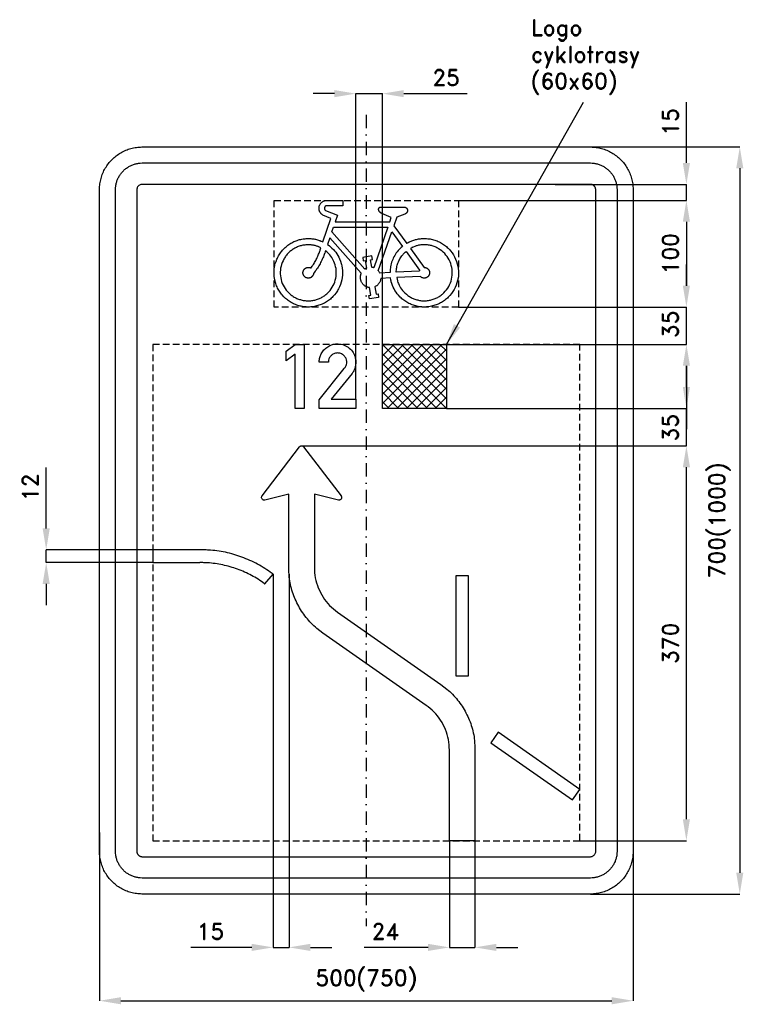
# Model space of a CAD drawing. Header units: millimetres. Extents: x -44 to 634, y -25 to 898.
import ezdxf

# ---------------------------------------------------------------- set-up
doc = ezdxf.new("R2010")
doc.units = ezdxf.units.MM
doc.header["$LTSCALE"] = 5
doc.linetypes.add('ČERCHOVANÁX2', pattern=[2, 1, -0.5, 0, -0.5])
doc.linetypes.add('ČÁRKOVANÁX2', pattern=[1.5, 1, -0.5])
doc.layers.add('Kóty', color=2, linetype='Continuous')
doc.layers.add('Značka', color=7, linetype='Continuous')
doc.styles.get("Standard").update_dxf_attribs({"font": 'romand.shx', "height": 15})
doc.dimstyles.get("Standard").update_dxf_attribs({"dimtxt": 15, "dimasz": 20, "dimexe": 0.18, "dimexo": 0.0625, "dimgap": 7.5, "dimtad": 1, "dimdec": 0, "dimzin": 0, "dimdsep": 46, "dimtxsty": 'Standard', "dimcen": 0.09, "dimadec": 0, "dimazin": 0, "dimtfac": 1, "dimtdec": 0, "dimtofl": 0, "dimtmove": 0, "dimatfit": 3, "dimfxl": 1, "dimtolj": 1, "dimtzin": 0, "dimarcsym": 0})

# ---------------------------------------------------------------- blocks, each defined once
blk = doc.blocks.new('*D1')
at = {"layer": 'Defpoints', "color": 0, "transparency": 16777216}
for p in [(490.38, 778.5), (490.38, 78.5), (630.38, 78.5)]:
    blk.add_point(p, dxfattribs=at)
at = {"layer": 'Kóty', "color": 0, "lineweight": -2, "transparency": 16777216}
for p, q in [((490.44, 778.5), (630.56, 778.5)), ((630.38, 758.5), (630.38, 98.5)), ((490.44, 78.5), (630.56, 78.5))]:
    blk.add_line(p, q, dxfattribs=at)
at = {"layer": 'Kóty', "color": 0, "transparency": 16777216}
for points in [[(627.05, 758.5), (633.71, 758.5), (630.38, 778.5)], [(627.05, 98.5), (633.71, 98.5), (630.38, 78.5)]]:
    blk.add_solid(points, dxfattribs=at)
at = {"layer": 'Kóty', "color": 0, "transparency": 16777216, "insert": (611.45, 428.5), "char_height": 15, "attachment_point": 5, "rotation": 90}
blk.add_mtext('\\A1;700(1000)', dxfattribs=at)
blk = doc.blocks.new('*D2')
at = {"layer": 'Defpoints', "color": 0, "transparency": 16777216}
for p in [(-19.62, 401.07), (80.38, 401.07), (80.38, 389.07)]:
    blk.add_point(p, dxfattribs=at)
at = {"layer": 'Kóty', "color": 0, "lineweight": -2, "transparency": 16777216}
for p, q in [((-19.62, 421.07), (-19.62, 478.21)), ((80.32, 401.07), (-19.8, 401.07)), ((80.32, 389.07), (-19.8, 389.07)), ((-19.62, 369.07), (-19.62, 349.07))]:
    blk.add_line(p, q, dxfattribs=at)
at = {"layer": 'Kóty', "color": 0, "transparency": 16777216}
for points in [[(-22.95, 421.07), (-16.29, 421.07), (-19.62, 401.07)], [(-22.95, 369.07), (-16.29, 369.07), (-19.62, 389.07)]]:
    blk.add_solid(points, dxfattribs=at)
at = {"layer": 'Kóty', "color": 0, "transparency": 16777216, "insert": (-34.62, 459.64), "char_height": 15, "attachment_point": 5, "rotation": 90}
blk.add_mtext('\\A1;12', dxfattribs=at)
blk = doc.blocks.new('*D3')
at = {"layer": 'Defpoints', "color": 0, "transparency": 16777216}
for p in [(295.54, 828.5), (295.54, 593.5), (270.54, 542.06)]:
    blk.add_point(p, dxfattribs=at)
at = {"layer": 'Kóty', "color": 0, "lineweight": -2, "transparency": 16777216}
for p, q in [((250.54, 828.5), (230.54, 828.5)), ((270.54, 542.12), (270.54, 828.68)), ((295.54, 593.56), (295.54, 828.68)), ((315.54, 828.5), (374.82, 828.5))]:
    blk.add_line(p, q, dxfattribs=at)
at = {"layer": 'Kóty', "color": 0, "transparency": 16777216}
for points in [[(250.54, 831.83), (250.54, 825.16), (270.54, 828.5)], [(315.54, 831.83), (315.54, 825.16), (295.54, 828.5)]]:
    blk.add_solid(points, dxfattribs=at)
at = {"layer": 'Kóty', "color": 0, "transparency": 16777216, "insert": (355.18, 843.5), "char_height": 15, "attachment_point": 5}
blk.add_mtext('\\A1;25', dxfattribs=at)
blk = doc.blocks.new('*D4')
at = {"layer": 'Defpoints', "color": 0, "transparency": 16777216}
for p in [(366.54, 728.5), (366.85, 628.5), (580.38, 628.5)]:
    blk.add_point(p, dxfattribs=at)
at = {"layer": 'Kóty', "color": 0, "lineweight": -2, "transparency": 16777216}
for p, q in [((366.61, 728.5), (580.56, 728.5)), ((580.38, 708.5), (580.38, 648.5)), ((366.91, 628.5), (580.56, 628.5))]:
    blk.add_line(p, q, dxfattribs=at)
at = {"layer": 'Kóty', "color": 0, "transparency": 16777216}
for points in [[(577.05, 708.5), (583.71, 708.5), (580.38, 728.5)], [(577.05, 648.5), (583.71, 648.5), (580.38, 628.5)]]:
    blk.add_solid(points, dxfattribs=at)
at = {"layer": 'Kóty', "color": 0, "transparency": 16777216, "insert": (565.38, 678.5), "char_height": 15, "attachment_point": 5, "rotation": 90}
blk.add_mtext('\\A1;100', dxfattribs=at)
blk = doc.blocks.new('*D7')
at = {"layer": 'Defpoints', "color": 0, "transparency": 16777216}
for p in [(358.25, 128.5), (382.25, 128.5), (358.25, 28.5)]:
    blk.add_point(p, dxfattribs=at)
at = {"layer": 'Kóty', "color": 0, "lineweight": -2, "transparency": 16777216}
for p, q in [((358.25, 128.43), (358.25, 28.32)), ((382.25, 128.43), (382.25, 28.32)), ((338.25, 28.5), (278.25, 28.5)), ((402.25, 28.5), (422.25, 28.5))]:
    blk.add_line(p, q, dxfattribs=at)
at = {"layer": 'Kóty', "color": 0, "transparency": 16777216}
for points in [[(338.25, 31.83), (338.25, 25.16), (358.25, 28.5)], [(402.25, 31.83), (402.25, 25.16), (382.25, 28.5)]]:
    blk.add_solid(points, dxfattribs=at)
at = {"layer": 'Kóty', "color": 0, "transparency": 16777216, "insert": (298.25, 43.5), "char_height": 15, "attachment_point": 5}
blk.add_mtext('\\A1;24', dxfattribs=at)
blk = doc.blocks.new('*D8')
at = {"layer": 'Defpoints', "color": 0, "transparency": 16777216}
for p in [(457.39, 743.5), (580.38, 743.5), (366.61, 728.5)]:
    blk.add_point(p, dxfattribs=at)
at = {"layer": 'Kóty', "color": 0, "lineweight": -2, "transparency": 16777216}
for p, q in [((580.38, 763.5), (580.38, 820.64)), ((457.45, 743.5), (580.56, 743.5)), ((366.67, 728.5), (580.56, 728.5)), ((580.38, 708.5), (580.38, 688.5))]:
    blk.add_line(p, q, dxfattribs=at)
at = {"layer": 'Kóty', "color": 0, "transparency": 16777216}
for points in [[(577.05, 763.5), (583.71, 763.5), (580.38, 743.5)], [(577.05, 708.5), (583.71, 708.5), (580.38, 728.5)]]:
    blk.add_solid(points, dxfattribs=at)
at = {"layer": 'Kóty', "color": 0, "transparency": 16777216, "insert": (565.38, 802.07), "char_height": 15, "attachment_point": 5, "rotation": 90}
blk.add_mtext('\\A1;15', dxfattribs=at)
blk = doc.blocks.new('*D9')
at = {"layer": 'Defpoints', "color": 0, "transparency": 16777216}
for p in [(530.38, 143.58), (30.38, 136.08), (530.38, -21.5)]:
    blk.add_point(p, dxfattribs=at)
at = {"layer": 'Kóty', "color": 0, "lineweight": -2, "transparency": 16777216}
for p, q in [((530.38, 143.52), (530.38, -21.68)), ((30.38, 136.02), (30.38, -21.68)), ((50.38, -21.5), (510.38, -21.5))]:
    blk.add_line(p, q, dxfattribs=at)
at = {"layer": 'Kóty', "color": 0, "transparency": 16777216}
for points in [[(50.38, -18.17), (50.38, -24.84), (30.38, -21.5)], [(510.38, -18.17), (510.38, -24.84), (530.38, -21.5)]]:
    blk.add_solid(points, dxfattribs=at)
at = {"layer": 'Kóty', "color": 0, "transparency": 16777216, "insert": (280.38, -2.57), "char_height": 15, "attachment_point": 5}
blk.add_mtext('\\A1;500(750)', dxfattribs=at)
blk = doc.blocks.new('*D10')
at = {"layer": 'Defpoints', "color": 0, "transparency": 16777216}
for p in [(219.74, 498.5), (580.38, 498.5), (480.38, 128.5)]:
    blk.add_point(p, dxfattribs=at)
at = {"layer": 'Kóty', "color": 0, "lineweight": -2, "transparency": 16777216}
for p, q in [((219.8, 498.5), (580.56, 498.5)), ((580.38, 148.5), (580.38, 478.5)), ((480.44, 128.5), (580.56, 128.5))]:
    blk.add_line(p, q, dxfattribs=at)
at = {"layer": 'Kóty', "color": 0, "transparency": 16777216}
for points in [[(577.05, 478.5), (583.71, 478.5), (580.38, 498.5)], [(577.05, 148.5), (583.71, 148.5), (580.38, 128.5)]]:
    blk.add_solid(points, dxfattribs=at)
at = {"layer": 'Kóty', "color": 0, "transparency": 16777216, "insert": (565.38, 313.5), "char_height": 15, "attachment_point": 5, "rotation": 90}
blk.add_mtext('\\A1;370', dxfattribs=at)
blk = doc.blocks.new('*D11')
at = {"layer": 'Defpoints', "color": 0, "transparency": 16777216}
for p in [(192.97, 378.18), (208, 378.18), (192.97, 28.5)]:
    blk.add_point(p, dxfattribs=at)
at = {"layer": 'Kóty', "color": 0, "lineweight": -2, "transparency": 16777216}
for p, q in [((192.97, 378.12), (192.97, 28.32)), ((208, 378.12), (208, 28.32)), ((172.97, 28.5), (115.83, 28.5)), ((228, 28.5), (248, 28.5))]:
    blk.add_line(p, q, dxfattribs=at)
at = {"layer": 'Kóty', "color": 0, "transparency": 16777216}
for points in [[(172.97, 31.83), (172.97, 25.16), (192.97, 28.5)], [(228, 31.83), (228, 25.16), (208, 28.5)]]:
    blk.add_solid(points, dxfattribs=at)
at = {"layer": 'Kóty', "color": 0, "transparency": 16777216, "insert": (134.4, 43.5), "char_height": 15, "attachment_point": 5}
blk.add_mtext('\\A1;15', dxfattribs=at)

msp = doc.modelspace()

# ---------------------------------------------------------------- hatches: boundary and pattern name
at = {"layer": 'Značka'}
h = msp.add_hatch(dxfattribs=at)
h.set_pattern_fill('ANSI37', color=2, scale=2)
h.paths.add_polyline_path([(295.54, 533.5), (295.54, 593.5), (355.54, 593.5), (355.54, 533.5)])

# ---------------------------------------------------------------- linework, layer by layer
at = {"color": 3}
for p, q in [((124.36, 401.07), (80.38, 401.07)), ((80.38, 401.07), (80.38, 389.07)), ((80.38, 389.07), (124.37, 389.07)), ((192.97, 378.21), (192.04, 378.93)), ((184.94, 369.26), (185.2, 369.06)), ((185.2, 369.06), (192.97, 378.21)), ((376.24, 376.55), (364.24, 376.55)), ((364.24, 376.55), (364.24, 283.1)), ((376.24, 283.1), (376.24, 376.55)), ((364.24, 283.1), (376.24, 283.1)), ((403.85, 230.09), (396.96, 220.26)), ((480.38, 176.47), (403.85, 230.09)), ((473.49, 166.65), (480.38, 176.47))]:
    msp.add_line(p, q, dxfattribs=at)
for points in [[(316.19, 722.24), (316.35, 722.21), (316.5, 722.17), (316.53, 722.17), (316.56, 722.16), (316.69, 722.12), (316.81, 722.08), (316.95, 722.02), (317.1, 721.95), (317.24, 721.88), (317.38, 721.8), (317.51, 721.71), (317.64, 721.62), (317.8, 721.49), (317.94, 721.36), (318.08, 721.22), (318.21, 721.07), (318.34, 720.92), (318.45, 720.75), (318.55, 720.58), (318.64, 720.4), (318.72, 720.22), (318.8, 720.03), (318.86, 719.84), (318.9, 719.65), (318.94, 719.45), (318.96, 719.26), (318.97, 719.06), (318.97, 718.86), (318.95, 718.59), (318.91, 718.32), (318.84, 718.06), (318.75, 717.8), (318.64, 717.55), (318.51, 717.31), (318.37, 717.08), (318.21, 716.86), (318.07, 716.68), (317.93, 716.52), (317.78, 716.36), (317.61, 716.22), (317.44, 716.08), (317.27, 715.96), (317.12, 715.87), (316.97, 715.78), (316.93, 715.76), (316.89, 715.75), (316.69, 715.65), (316.49, 715.57), (309.12, 712.76), (306.33, 704.77), (318.3, 688.2), (318.38, 688.24), (318.46, 688.29), (318.78, 688.46), (319.1, 688.63), (319.49, 688.85), (319.9, 689.06), (320.3, 689.27), (320.7, 689.48), (321.11, 689.68), (321.52, 689.88, -0.015504), (323.18, 690.6, -0.01639), (324.88, 691.21, -0.016378), (326.62, 691.73, -0.015345), (328.38, 692.14, -0.015692), (330.18, 692.45, -0.017242), (332, 692.64, -0.015785), (333.82, 692.72, -0.0113), (335.64, 692.7, -0.014095), (337.91, 692.58, -0.019834), (340.17, 692.3, -0.02149), (342.4, 691.85, -0.019123), (344.58, 691.23, -0.019033), (346.72, 690.46, -0.021218), (348.79, 689.51, -0.019762), (350.78, 688.42, -0.01448), (352.69, 687.19), (354.54, 685.87, -0.019669), (356.3, 684.42, -0.021251), (357.93, 682.85, -0.01909), (359.44, 681.15), (360.83, 679.35), (362.07, 677.44), (363.17, 675.45), (364.12, 673.39), (364.97, 671.28), (365.67, 669.12), (366.21, 666.92), (366.57, 664.67), (366.78, 662.41), (366.81, 660.13), (366.67, 657.87), (366.37, 655.61), (365.95, 653.38), (365.38, 651.18), (364.65, 649.03), (363.75, 646.94), (362.72, 644.92), (361.52, 642.99), (360.18, 641.15), (358.72, 639.41), (357.17, 637.75, -0.019538), (355.52, 636.2, -0.02081), (353.75, 634.77, -0.019049), (351.87, 633.49, -0.019088), (349.9, 632.34, -0.020837), (347.86, 631.36, -0.019509), (345.74, 630.52, -0.015012), (343.58, 629.84, -0.015019), (341.38, 629.26, -0.01955), (339.14, 628.85, -0.020834), (336.88, 628.59, -0.019011), (334.61, 628.52, -0.019035), (332.34, 628.61, -0.020869), (330.08, 628.87, -0.019642), (327.86, 629.3, -0.015112), (325.66, 629.88, -0.015127), (323.5, 630.58, -0.019595), (321.39, 631.43, -0.02089), (319.36, 632.43, -0.018907), (317.41, 633.59, -0.018825), (315.53, 634.88, -0.020665), (313.77, 636.31, -0.019098), (312.11, 637.87), (310.57, 639.54), (309.38, 640.93), (308.27, 642.39), (307.26, 643.91), (306.34, 645.49), (305.53, 647.11), (304.83, 648.78), (304.24, 650.49), (303.76, 652.23), (303.65, 652.67), (303.54, 653.12), (303.46, 653.47), (303.39, 653.83), (303.37, 653.91), (303.35, 654), (303.01, 655.79), (293.99, 655.33), (293.92, 654.83), (293.84, 654.34), (293.82, 654.24), (293.8, 654.14), (293.71, 653.75), (293.59, 653.36), (293.43, 652.89), (293.24, 652.42), (293.03, 651.96), (292.79, 651.52), (292.52, 651.09), (292.24, 650.67), (291.94, 650.26), (291.62, 649.87), (291.28, 649.49), (290.91, 649.14), (290.53, 648.81), (290.13, 648.51), (289.8, 648.28), (289.46, 648.07), (289.37, 648.02), (289.28, 647.97), (288.84, 647.74), (288.39, 647.51), (289.52, 640.48), (291.37, 640.78), (291.89, 637.49), (283.26, 636.1), (282.73, 639.39), (284.58, 639.69), (283.45, 646.72), (283, 646.78), (282.56, 646.86), (282.47, 646.87), (282.38, 646.89), (282.03, 646.97), (281.68, 647.07), (281.25, 647.21), (280.83, 647.37), (280.41, 647.55), (280.01, 647.75), (279.61, 647.97), (279.23, 648.21), (278.76, 648.53), (278.31, 648.88), (277.89, 649.25), (277.48, 649.65), (277.11, 650.07), (276.76, 650.52), (276.44, 650.98), (276.15, 651.47), (275.88, 651.96), (275.64, 652.47), (275.43, 653), (275.25, 653.54), (275.11, 654.08), (275, 654.64), (274.93, 655.2), (274.89, 655.76), (274.87, 656.22), (274.87, 656.67), (274.9, 657.13), (274.95, 657.58), (275.02, 658.02), (275.12, 658.46), (275.21, 658.81), (275.32, 659.16), (275.35, 659.24), (275.38, 659.33), (275.54, 659.75), (275.71, 660.17), (246.22, 693.47), (244.06, 687.12), (245.49, 686.06), (245.56, 686.01), (245.64, 685.95), (245.92, 685.74), (246.2, 685.52), (246.55, 685.24), (246.89, 684.96), (248.23, 683.78), (249.49, 682.52), (250.67, 681.19), (251.78, 679.79), (252.81, 678.33), (253.74, 676.8), (254.58, 675.21), (255.34, 673.59), (256.19, 671.52), (256.91, 669.41, -0.021183), (257.46, 667.24), (257.84, 665.04), (258.08, 662.82), (258.13, 660.58), (258.02, 658.35), (257.76, 656.13), (257.4, 653.93), (256.88, 651.75), (256.21, 649.62), (255.37, 647.55), (254.39, 645.54, -0.020624), (253.26, 643.62, -0.019229), (251.99, 641.78), (250.6, 640.03), (249.12, 638.36, -0.019256), (247.53, 636.79, -0.020533), (245.83, 635.34, -0.018729), (244.02, 634.02, -0.018686), (242.13, 632.83, -0.020512), (240.16, 631.79, -0.019218), (238.11, 630.9, -0.014802), (236, 630.15, -0.01475), (233.86, 629.51, -0.019228), (231.69, 629.02, -0.020466), (229.48, 628.68, -0.01869), (227.25, 628.52, -0.018704), (225.01, 628.51, -0.020488), (222.79, 628.67, -0.019209), (220.58, 629, -0.014807), (218.4, 629.47, -0.014792), (216.24, 630.06, -0.01923), (214.13, 630.79, -0.020496), (212.08, 631.67, -0.018682), (210.1, 632.72, -0.018697), (208.2, 633.89, -0.020526), (206.39, 635.2, -0.019217), (204.69, 636.65), (203.08, 638.2), (201.56, 639.84, -0.019218), (200.16, 641.58, -0.020463), (198.89, 643.41, -0.018678), (197.76, 645.34, -0.018672), (196.76, 647.34, -0.020451), (195.92, 649.41, -0.019202), (195.24, 651.54), (194.7, 653.7), (194.28, 655.9, -0.019241), (194, 658.11, -0.020515), (193.89, 660.34), (193.95, 662.58), (194.16, 664.8, -0.02046), (194.54, 667, -0.019234), (195.09, 669.17), (195.78, 671.29), (196.57, 673.38, -0.019167), (197.51, 675.41, -0.020487), (198.59, 677.36, -0.018713), (199.83, 679.23, -0.018703), (201.18, 681.01, -0.020555), (202.67, 682.67, -0.019263), (204.28, 684.22, -0.014868), (205.99, 685.66, -0.014874), (207.77, 687.01, -0.019271), (209.63, 688.23, -0.020468), (211.58, 689.31, -0.018552), (213.61, 690.24, -0.018532), (215.7, 691.03, -0.020293), (217.85, 691.66, -0.01881), (220.03, 692.13, -0.013958), (222.24, 692.46, -0.011343), (224.03, 692.65, -0.015344), (225.82, 692.74, -0.016782), (227.62, 692.72, -0.015543), (229.41, 692.59, -0.015987), (231.18, 692.36, -0.018406), (232.92, 692.01, -0.017089), (234.64, 691.54, -0.01207), (236.33, 690.98), (236.75, 690.83), (237.17, 690.67), (237.5, 690.54), (237.83, 690.41), (237.91, 690.38), (238, 690.34), (239.64, 689.65), (247.12, 711.61), (239.57, 714.7), (239.27, 714.91), (238.97, 715.12), (238.91, 715.17), (238.85, 715.21), (238.62, 715.4), (238.4, 715.59), (238.14, 715.85), (237.89, 716.12), (237.66, 716.41), (237.44, 716.7), (237.23, 717.01), (237.04, 717.33), (236.82, 717.74), (236.63, 718.15), (236.46, 718.58), (236.32, 719.02), (236.21, 719.47), (236.13, 719.92), (236.08, 720.38), (236.06, 720.84), (236.05, 721.3), (236.08, 721.76), (236.13, 722.22), (236.22, 722.68), (236.33, 723.12), (236.48, 723.56), (236.65, 723.99), (236.85, 724.4), (237.06, 724.81), (237.3, 725.2), (237.56, 725.58), (237.85, 725.94), (238.16, 726.28), (238.5, 726.6), (238.85, 726.9), (239.22, 727.17), (239.52, 727.38), (239.84, 727.58), (240.16, 727.76), (240.49, 727.92), (240.83, 728.06), (241.18, 728.18), (241.53, 728.29), (241.89, 728.37), (241.98, 728.39), (242.07, 728.41), (242.14, 728.42), (242.22, 728.43), (242.23, 728.44), (242.25, 728.44), (242.62, 728.5), (258.49, 728.5), (258.49, 723.5), (243.32, 723.5), (243.2, 723.48), (243.08, 723.47), (243.06, 723.46), (243.03, 723.46), (242.94, 723.44), (242.85, 723.41), (242.73, 723.37), (242.62, 723.33), (242.51, 723.28), (242.41, 723.23), (242.3, 723.17), (242.2, 723.11), (242.08, 723.02), (241.96, 722.93), (241.85, 722.83), (241.75, 722.72), (241.65, 722.61), (241.56, 722.49), (241.48, 722.37), (241.4, 722.24), (241.33, 722.1), (241.27, 721.97), (241.22, 721.83), (241.18, 721.68), (241.14, 721.54), (241.12, 721.39), (241.11, 721.24), (241.1, 721.09), (241.1, 720.95), (241.11, 720.8), (241.13, 720.65), (241.16, 720.5), (241.2, 720.36), (241.24, 720.22), (241.3, 720.08), (241.37, 719.94), (241.42, 719.84), (241.48, 719.73), (241.55, 719.63), (241.62, 719.54), (241.69, 719.44), (241.77, 719.36), (241.84, 719.29), (241.91, 719.23), (241.93, 719.21), (241.95, 719.2), (242.04, 719.12), (242.14, 719.05), (253.37, 714.46), (251.28, 708.31), (302.28, 708.31), (303.76, 712.55), (294.93, 716.2), (294.72, 716.3), (294.52, 716.39), (294.48, 716.41), (294.44, 716.44), (294.28, 716.52), (294.12, 716.62), (293.94, 716.74), (293.75, 716.88), (293.58, 717.02), (293.41, 717.17), (293.24, 717.33), (293.08, 717.5), (292.89, 717.71), (292.71, 717.93), (292.54, 718.16), (292.38, 718.4), (292.25, 718.65), (292.13, 718.91), (292.04, 719.18), (291.97, 719.46), (291.93, 719.61), (291.9, 719.76), (291.89, 719.92), (291.88, 720.07), (291.88, 720.23), (291.89, 720.38), (291.91, 720.53), (291.95, 720.68), (291.99, 720.83), (292.05, 720.97), (292.12, 721.11), (292.19, 721.25), (292.28, 721.38), (292.38, 721.5), (292.48, 721.61), (292.6, 721.72), (292.69, 721.8), (292.79, 721.88), (292.89, 721.95), (293, 722.01), (293.11, 722.07), (293.23, 722.12), (293.34, 722.16), (293.46, 722.19), (293.49, 722.2), (293.52, 722.2), (293.55, 722.21), (293.58, 722.22), (293.61, 722.22), (293.64, 722.23), (293.67, 722.24), (293.7, 722.24), (316.19, 722.24)], [(230.98, 660.11), (230.94, 659.82), (230.89, 659.55), (230.88, 659.49), (230.86, 659.43), (230.81, 659.22), (230.74, 659), (230.64, 658.73), (230.52, 658.48), (230.39, 658.22), (230.25, 657.98), (230.08, 657.74), (229.91, 657.52), (229.68, 657.25), (229.43, 656.99), (229.17, 656.76), (228.88, 656.54), (228.59, 656.35), (228.27, 656.18), (227.95, 656.04), (227.61, 655.91), (227.27, 655.81), (226.93, 655.73, -0.021431), (226.58, 655.67, -0.019119), (226.22, 655.64, -0.019055), (225.87, 655.64, -0.021041), (225.51, 655.67), (225.16, 655.72), (224.82, 655.8), (224.47, 655.89), (224.14, 656.01), (223.81, 656.15), (223.5, 656.32), (223.2, 656.51), (222.91, 656.72), (222.65, 656.95), (222.39, 657.2), (222.16, 657.47), (221.94, 657.75), (221.74, 658.04), (221.57, 658.35), (221.41, 658.67), (221.29, 659), (221.19, 659.34), (221.11, 659.69), (221.05, 660.04), (221.02, 660.4), (221.01, 660.75), (221.03, 661.11), (221.07, 661.46), (221.15, 661.81), (221.24, 662.15), (221.37, 662.48), (221.5, 662.81), (221.67, 663.12), (221.85, 663.43), (222.06, 663.72), (222.29, 663.99), (222.53, 664.24), (222.8, 664.48), (223.08, 664.69), (223.38, 664.89), (223.68, 665.07), (224, 665.23), (224.33, 665.36), (224.67, 665.47), (225.01, 665.55, -0.01916), (225.37, 665.6, -0.014129), (225.72, 665.64, -0.011532), (226.01, 665.65, -0.015828), (226.29, 665.65, -0.017327), (226.58, 665.63), (226.86, 665.59), (227.14, 665.53), (227.41, 665.46), (227.63, 665.39), (227.84, 665.3), (227.89, 665.28), (227.94, 665.26), (228.2, 665.14), (228.45, 665.01), (229.07, 665.88), (229.68, 666.75), (229.8, 666.93), (229.92, 667.1), (230.4, 667.81), (230.86, 668.53), (231.42, 669.44), (231.97, 670.35), (232.49, 671.28), (233, 672.22), (233.49, 673.17), (233.97, 674.12), (234.43, 675.09), (234.88, 676.06), (235.31, 677.03), (235.72, 678.02), (236.1, 679.01), (236.47, 680.02), (236.75, 680.82), (237.01, 681.63), (237.07, 681.84), (237.14, 682.04), (237.45, 683.06), (237.74, 684.09), (236.42, 684.68), (236.36, 684.71), (236.29, 684.74), (236.02, 684.86), (235.76, 684.97), (235.42, 685.1), (235.08, 685.24, 0.015229), (233.72, 685.72, 0.016014), (232.32, 686.12, 0.015978), (230.91, 686.43, 0.014981), (229.48, 686.66, 0.015275), (228.03, 686.82, 0.016847), (226.58, 686.88, 0.015421), (225.12, 686.85, 0.011057), (223.67, 686.75, 0.013716), (221.86, 686.54, 0.019377), (220.08, 686.22, 0.020973), (218.32, 685.76, 0.018711), (216.6, 685.17, 0.018642), (214.93, 684.46, 0.020767), (213.31, 683.63, 0.019276), (211.77, 682.67, 0.014135), (210.29, 681.62, 0.014126), (208.86, 680.49, 0.01921), (207.51, 679.28, 0.020733), (206.26, 677.97, 0.018671), (205.11, 676.56, 0.018584), (204.06, 675.08, 0.02043), (203.12, 673.52), (202.31, 671.9), (201.6, 670.23), (200.98, 668.52), (200.47, 666.78), (200.1, 665), (199.86, 663.2), (199.74, 661.39), (199.76, 659.57), (199.92, 657.76), (200.19, 655.97), (200.56, 654.19), (201.05, 652.44), (201.66, 650.73), (202.4, 649.07), (203.25, 647.47), (204.23, 645.94), (205.31, 644.48), (206.49, 643.1), (207.74, 641.78, 0.019093), (209.07, 640.54, 0.02038), (210.49, 639.41, 0.018513), (211.99, 638.39, 0.018567), (213.56, 637.47, 0.020383), (215.19, 636.68, 0.019027), (216.88, 636.01, 0.014661), (218.61, 635.45, 0.014703), (220.36, 634.98, 0.019127), (222.14, 634.64, 0.020346), (223.95, 634.42, 0.018566), (225.76, 634.34, 0.018589), (227.58, 634.38, 0.020369), (229.38, 634.57, 0.019068), (231.17, 634.88, 0.014686), (232.93, 635.31, 0.014733), (234.67, 635.84, 0.019094), (236.37, 636.48, 0.020352), (238.02, 637.24, 0.018546), (239.6, 638.12, 0.018554), (241.13, 639.12, 0.020336), (242.57, 640.22, 0.019067), (243.92, 641.43), (245.2, 642.72), (246.4, 644.08), (247.51, 645.52), (248.52, 647.03), (249.4, 648.62), (250.17, 650.27), (250.82, 651.96), (251.34, 653.7), (251.74, 655.47), (252.05, 657.26), (252.23, 659.06), (252.29, 660.87), (252.21, 662.69), (252, 664.49), (251.66, 666.28), (251.19, 668.03), (250.61, 669.75), (250.08, 671.12), (249.48, 672.45), (248.81, 673.74), (248.05, 674.99), (247.23, 676.18), (246.33, 677.32), (245.36, 678.39), (244.33, 679.41), (244.06, 679.65), (243.8, 679.9), (243.58, 680.09), (243.36, 680.28), (243.31, 680.33), (243.25, 680.38), (242.14, 681.31), (241.77, 680.16), (241.4, 679.02), (241.32, 678.79), (241.24, 678.56), (240.92, 677.66), (240.57, 676.75), (240.13, 675.63), (239.66, 674.52), (239.17, 673.42), (238.66, 672.33), (238.12, 671.25), (237.57, 670.18), (237, 669.11), (236.42, 668.06), (235.81, 667.01), (235.18, 665.98), (234.53, 664.97), (233.86, 663.97), (233.31, 663.18), (232.74, 662.4), (232.6, 662.21), (232.45, 662.02), (231.72, 661.06), (230.98, 660.11)], [(334.61, 665.62), (334.89, 665.61), (335.17, 665.59), (335.23, 665.59), (335.29, 665.58), (335.51, 665.56), (335.73, 665.51), (336.01, 665.45), (336.28, 665.37), (336.55, 665.27), (336.81, 665.16), (337.06, 665.03), (337.31, 664.88), (337.61, 664.69), (337.89, 664.48), (338.16, 664.24), (338.41, 663.99), (338.64, 663.72), (338.84, 663.43), (339.03, 663.13), (339.19, 662.81), (339.34, 662.49), (339.47, 662.16), (339.57, 661.81), (339.64, 661.47), (339.69, 661.11), (339.7, 660.76), (339.7, 660.41), (339.67, 660.05), (339.62, 659.7), (339.54, 659.35), (339.44, 659.01), (339.32, 658.68), (339.17, 658.36), (338.99, 658.05), (338.8, 657.75), (338.58, 657.47), (338.35, 657.2), (338.1, 656.95), (337.83, 656.71), (337.55, 656.5), (337.25, 656.31), (336.94, 656.14), (336.61, 656), (336.28, 655.88), (335.94, 655.78), (335.59, 655.7), (335.24, 655.64, -0.018797), (334.89, 655.62, -0.018887), (334.53, 655.62, -0.020522), (334.18, 655.64), (333.83, 655.7), (333.48, 655.77), (333.21, 655.85), (332.93, 655.94), (332.67, 656.04), (332.41, 656.16), (332.16, 656.3), (331.92, 656.45), (331.74, 656.58), (331.56, 656.73), (331.52, 656.76), (331.48, 656.8), (331.27, 656.99), (331.07, 657.19), (308.87, 656.08), (309.18, 654.64), (309.54, 653.21), (309.62, 652.93), (309.71, 652.65), (310.08, 651.53), (310.5, 650.44), (311.1, 649.09), (311.78, 647.79), (312.54, 646.52), (313.38, 645.3), (314.3, 644.14), (315.27, 643.02), (316.54, 641.69), (317.9, 640.44, 0.021289), (319.35, 639.3, 0.018991), (320.88, 638.28, 0.018909), (322.48, 637.36, 0.021035), (324.15, 636.58, 0.019597), (325.88, 635.92, 0.014312), (327.64, 635.38, 0.014296), (329.43, 634.93, 0.019526), (331.24, 634.6, 0.021036), (333.08, 634.41, 0.018964), (334.92, 634.36, 0.018856), (336.76, 634.44, 0.020745), (338.59, 634.66, 0.019415), (340.4, 635.02, 0.014813), (342.18, 635.5, 0.014751), (343.93, 636.07, 0.019346), (345.64, 636.76, 0.020677), (347.3, 637.58, 0.018792), (348.88, 638.52, 0.018854), (350.4, 639.57, 0.020694), (351.83, 640.73), (353.17, 641.99), (354.42, 643.35), (355.6, 644.77), (356.68, 646.26), (357.65, 647.83), (358.49, 649.47), (359.22, 651.17), (359.81, 652.91), (360.27, 654.7), (360.61, 656.51), (360.85, 658.34), (360.97, 660.18), (360.95, 662.02), (360.79, 663.86), (360.5, 665.68), (360.07, 667.47), (359.51, 669.23), (358.83, 670.94), (358.07, 672.62), (357.18, 674.24), (356.19, 675.79), (355.07, 677.26), (353.86, 678.65), (352.54, 679.94), (351.13, 681.12), (349.64, 682.21), (348.1, 683.22, 0.019479), (346.5, 684.12, 0.020675), (344.83, 684.9, 0.01872), (343.1, 685.54, 0.018641), (341.33, 686.07, 0.020481), (339.53, 686.46, 0.018961), (337.71, 686.72, 0.014097), (335.86, 686.86, 0.011388), (334.38, 686.9, 0.01553), (332.9, 686.87, 0.016956), (331.42, 686.74, 0.015733), (329.95, 686.52, 0.016123), (328.52, 686.22, 0.018585), (327.1, 685.82, 0.017245), (325.72, 685.33), (324.37, 684.76), (324.03, 684.61), (323.7, 684.45), (323.43, 684.33), (323.17, 684.19), (323.1, 684.16), (323.04, 684.13), (321.73, 683.45), (334.61, 665.62)], [(236.29, 533.5), (236.29, 541.52), (259.76, 571.05), (260.1, 571.49), (260.43, 571.93, 0.082969), (261.7, 574.6, 0.094414), (261.98, 577.55, 0.092126), (261.36, 580.21, 0.084057), (259.85, 582.52, 0.098158), (257.19, 584.59, 0.106054), (253.97, 585.45, 0.106168), (250.69, 585.04, 0.099982), (247.81, 583.35, 0.083731), (246.01, 581.27, 0.091644), (245.05, 578.76), (244.9, 577.83), (244.82, 576.9), (236.29, 576.9), (236.31, 577.7), (236.35, 578.51, -0.059422), (237.06, 582.11, -0.058261), (238.6, 585.48, -0.072175), (241.45, 589.17, -0.072244), (245.22, 591.89, -0.061472), (248.85, 593.38, -0.059951), (252.73, 593.96, -0.083058), (258.27, 593.31, -0.087058), (263.31, 590.87, -0.087768), (267.34, 586.98, -0.087785), (269.8, 581.98, -0.068467), (270.56, 577.72, -0.062421), (270.2, 573.38, -0.050672), (269.26, 570.16, -0.061858), (267.64, 567.26), (267.32, 566.82), (266.99, 566.39), (247.5, 542.06), (270.54, 542.06), (270.54, 533.5), (236.29, 533.5)], [(382.25, 128.5), (358.25, 128.5), (358.25, 213.5), (358.16, 215.94), (358.01, 218.39, 0.05127), (356.2, 227.96, 0.050139), (352.48, 237.05, 0.051694), (347.23, 245.35, 0.056897), (340.37, 252.28), (338.46, 253.81), (336.5, 255.27), (239.69, 323.06), (236.82, 325.22), (234, 327.46, -0.051267), (223.99, 337.72, -0.050145), (216.19, 349.86, -0.051708), (210.62, 363.2, -0.056897), (208.06, 377.31), (207.83, 380.9), (207.71, 384.49), (207.71, 453.26), (185.22, 447.7), (185.1, 447.67), (184.99, 447.65, -0.052473), (184.52, 447.63, -0.052586), (184.05, 447.7, -0.06554), (183.5, 447.91, -0.065461), (183.02, 448.26), (182.63, 448.71), (182.38, 449.24), (182.25, 449.81), (182.27, 450.4), (182.39, 450.86), (182.6, 451.28), (182.67, 451.38), (182.73, 451.48), (217.8, 497.55), (217.87, 497.64), (217.94, 497.72), (218.27, 498.02), (218.65, 498.25, -0.061142), (219.16, 498.44, -0.061355), (219.71, 498.5, -0.061001), (220.26, 498.44, -0.059456), (220.78, 498.25), (221.16, 498.02), (221.48, 497.72), (221.55, 497.64), (221.62, 497.55), (256.69, 451.48), (256.76, 451.38), (256.82, 451.28), (257.03, 450.86), (257.15, 450.4), (257.17, 449.81), (257.04, 449.24), (256.79, 448.71), (256.4, 448.26), (255.92, 447.91, -0.063568), (255.37, 447.7, -0.052612), (254.9, 447.62, -0.057512), (254.43, 447.65), (254.32, 447.67), (254.2, 447.7), (231.71, 453.26), (231.71, 384.49), (231.8, 382.05), (231.95, 379.61, 0.051257), (233.75, 370.03, 0.050139), (237.47, 360.94, 0.051703), (242.73, 352.64, 0.056885), (249.59, 345.71), (251.5, 344.19), (253.46, 342.72), (350.26, 274.93), (353.14, 272.77), (355.95, 270.53, -0.051269), (365.97, 260.27, -0.050145), (373.77, 248.13, -0.051699), (379.34, 234.79, -0.056896), (381.9, 220.69), (382.13, 217.09), (382.25, 213.5), (382.25, 128.5)]]:
    msp.add_lwpolyline(points, format="xyb", dxfattribs=at)
at = {"color": 6, "linetype": 'ČÁRKOVANÁX2', "ltscale": 1.25}
msp.add_lwpolyline([(193.91, 628.5), (193.91, 728.5), (366.85, 728.5), (366.85, 628.5), (193.91, 628.5)], dxfattribs=at)
at = {"color": 3}
for points in [[(279.39, 672.01), (280.52, 664.98), (280.43, 664.94), (280.35, 664.9), (280.02, 664.74), (279.7, 664.56), (279.39, 664.38), (279.08, 664.18), (279.01, 664.12), (278.93, 664.07), (248.08, 698.92), (249.57, 703.32), (300.54, 703.32), (287.31, 665.38), (287.22, 665.41), (287.13, 665.44), (286.76, 665.54), (286.39, 665.62), (286.02, 665.69), (285.64, 665.75), (285.55, 665.76), (285.45, 665.77), (284.32, 672.8), (286.17, 673.1), (285.64, 676.39), (277.01, 675), (277.54, 671.71), (279.39, 672.01)], [(304.33, 699.01), (314.22, 685.32), (313.17, 684.39), (313.12, 684.34), (313.06, 684.29), (312.86, 684.11), (312.65, 683.92), (312.39, 683.68), (312.14, 683.43), (311.16, 682.44), (310.23, 681.4), (309.34, 680.32), (308.51, 679.19), (307.72, 678.03), (307, 676.82), (306.32, 675.59), (305.7, 674.33), (305.11, 673.05), (304.58, 671.75), (304.1, 670.42), (303.7, 669.08), (303.36, 667.72), (303.09, 666.35), (302.93, 665.24), (302.81, 664.13), (302.79, 663.85), (302.77, 663.57), (302.68, 662.17), (302.64, 660.77), (293.13, 660.29), (293.07, 660.42), (293.01, 660.54), (292.75, 661.03), (292.46, 661.49), (292.15, 661.95), (291.81, 662.38), (291.72, 662.48), (291.63, 662.58), (304.33, 699.01)], [(330.32, 663.02), (330.3, 662.98), (330.27, 662.94), (330.19, 662.76), (330.11, 662.59), (330.04, 662.41), (329.97, 662.23), (329.96, 662.18), (329.94, 662.14), (308.47, 661.06), (308.52, 662.17), (308.6, 663.28), (308.62, 663.5), (308.64, 663.72), (308.75, 664.6), (308.9, 665.48), (309.12, 666.56), (309.39, 667.64), (309.71, 668.7), (310.08, 669.76), (310.5, 670.79), (310.96, 671.81), (311.44, 672.81), (311.96, 673.8), (312.53, 674.76), (313.15, 675.69), (313.8, 676.58), (314.5, 677.45), (315.08, 678.11), (315.7, 678.75), (315.86, 678.91), (316.01, 679.06), (316.82, 679.83), (317.64, 680.58), (330.32, 663.02)], [(213.74, 533.5), (213.74, 584.38), (205.22, 577.98), (205.22, 587.09), (213.83, 593.5), (222.29, 593.5), (222.29, 533.5), (213.74, 533.5)], [(396.96, 220.26), (473.49, 166.65)]]:
    msp.add_lwpolyline(points, dxfattribs=at)
at = {"color": 5}
msp.add_lwpolyline([(295.54, 533.5), (295.54, 593.5), (355.54, 593.5), (355.54, 533.5), (295.54, 533.5)], dxfattribs=at)
at = {"color": 3}
for centre, radius, start, end in [((117.98, 38.17), 362.96, 88.35761, 88.99252), ((124.96, 280.19), 120.83, 86.4675, 88.37523), ((127.9, 304.92), 95.99, 77.71564, 87.31015), ((125.73, 294.7), 106.43, 69.05383, 77.74237), ((117.07, 16.95), 372.2, 88.32223, 88.87642), ((124.36, 265.16), 123.87, 86.66762, 88.33253), ((125.82, 293.75), 95.25, 77.88969, 86.53938), ((126.59, 290.6), 109.98, 61.83451, 70.2369), ((128.27, 293.7), 106.45, 53.19728, 61.8461), ((125.17, 290.66), 98.41, 69.49593, 77.89943), ((128.13, 292.95), 95.24, 61.99501, 70.68394), ((132.55, 301.18), 85.9, 52.41951, 62.0142)]:
    msp.add_arc(centre, radius, start, end, dxfattribs=at)
at = {"layer": 'Kóty'}
for p, q in [((580.38, 648.5), (580.38, 668.5)), ((366.97, 628.5), (580.56, 628.5)), ((355.6, 593.5), (580.56, 593.5)), ((580.38, 573.5), (580.38, 514.21)), ((580.38, 553.5), (580.38, 573.5)), ((355.6, 533.5), (580.56, 533.5)), ((219.8, 498.5), (580.56, 498.36)), ((580.38, 458.36), (580.38, 478.36)), ((192.97, 28.5), (208, 28.5))]:
    msp.add_line(p, q, dxfattribs=at)
for points in [[(270.54, 828.5), (295.54, 828.5)], [(355.54, 593.5), (484.06, 820.45)], [(580.38, 728.5), (580.38, 743.5)], [(580.38, 593.5), (580.38, 628.5)], [(580.38, 498.36), (580.38, 533.53)], [(-19.62, 389.07), (-19.62, 401.07)], [(358.25, 28.5), (382.25, 28.5)]]:
    msp.add_lwpolyline(points, dxfattribs=at)
for points in [[(577.05, 648.5), (583.71, 648.5), (580.38, 628.5)], [(362.49, 612.54), (368.29, 609.26), (355.54, 593.5)], [(577.05, 573.5), (583.71, 573.5), (580.38, 593.5)], [(577.05, 553.5), (583.71, 553.5), (580.38, 533.5)], [(577.05, 478.36), (583.71, 478.36), (580.38, 498.36)]]:
    msp.add_solid(points, dxfattribs=at)
at = {"layer": 'Značka', "color": 6, "linetype": 'ČERCHOVANÁX2', "lineweight": 25, "ltscale": 2.5}
msp.add_line((280.38, 808.5), (280.38, 48.5), dxfattribs=at)
at = {"layer": 'Značka', "color": 3}
for points in [[(70.38, 78.5), (70.22, 78.5), (70.06, 78.5, -0.03218), (64.9, 78.86, -0.035444), (59.82, 79.91, -0.036266), (54.91, 81.57, -0.034419), (50.29, 83.91, -0.033723), (45.98, 86.78, -0.034085), (42.09, 90.21, -0.034206), (38.66, 94.09, -0.03423), (35.79, 98.41, -0.034045), (33.47, 103.04, -0.033416), (31.8, 107.94, -0.034129), (30.72, 113.02, -0.036747), (30.38, 118.18), (30.38, 118.34), (30.38, 118.5), (30.38, 738.5), (30.38, 738.65), (30.38, 738.81, -0.032179), (30.74, 743.98, -0.035443), (31.8, 749.05, -0.03627), (33.46, 753.96, -0.034417), (35.79, 758.59, -0.033721), (38.66, 762.9, -0.03408), (42.09, 766.78, -0.034215), (45.98, 770.21, -0.034224), (50.29, 773.09, -0.034046), (54.92, 775.4, -0.033405), (59.82, 777.08, -0.034129), (64.9, 778.15, -0.036741), (70.06, 778.5), (70.22, 778.5), (70.38, 778.5), (490.38, 778.5), (490.54, 778.5), (490.69, 778.5, -0.032179), (495.86, 778.13, -0.035443), (500.93, 777.08, -0.036259), (505.84, 775.42, -0.034409), (510.47, 773.09, -0.033719), (514.78, 770.21, -0.034073), (518.66, 766.78, -0.034214), (522.1, 762.9, -0.034226), (524.97, 758.59, -0.03405), (527.28, 753.96, -0.033407), (528.96, 749.05, -0.034128), (530.03, 743.97, -0.036741), (530.38, 738.81), (530.38, 738.65), (530.38, 738.5), (530.38, 118.5), (530.38, 118.34), (530.38, 118.18, -0.032179), (530.02, 113.02, -0.035442), (528.96, 107.94, -0.03626), (527.3, 103.03, -0.034413), (524.97, 98.41, -0.033721), (522.09, 94.1, -0.034079), (518.66, 90.21, -0.03421), (514.78, 86.78, -0.034233), (510.47, 83.91, -0.034047), (505.84, 81.59, -0.033414), (500.93, 79.91, -0.034126), (495.86, 78.84, -0.036745), (490.69, 78.5), (490.54, 78.5), (490.38, 78.5), (70.38, 78.5)], [(70.38, 93.5), (70.28, 93.5), (70.18, 93.5, -0.03218), (66.95, 93.72, -0.035443), (63.78, 94.38, -0.036267), (60.71, 95.42, -0.034421), (57.82, 96.88, -0.033722), (55.13, 98.68, -0.034087), (52.7, 100.82, -0.034208), (50.56, 103.25, -0.034231), (48.76, 105.94, -0.03404), (47.31, 108.83, -0.033412), (46.26, 111.9, -0.034124), (45.59, 115.07, -0.036741), (45.38, 118.3), (45.38, 118.4), (45.38, 118.5), (45.38, 738.5), (45.38, 738.6), (45.38, 738.69, -0.032179), (45.61, 741.92, -0.035446), (46.26, 745.09, -0.036266), (47.3, 748.16, -0.034408), (48.76, 751.05, -0.033722), (50.56, 753.75, -0.034097), (52.7, 756.18, -0.034183), (55.13, 758.32, -0.034227), (57.82, 760.12, -0.034028), (60.72, 761.56, -0.033409), (63.78, 762.61, -0.034138), (66.96, 763.28, -0.036736), (70.18, 763.5), (70.28, 763.5), (70.38, 763.5), (490.38, 763.5), (490.48, 763.5), (490.57, 763.5, -0.032198), (493.8, 763.27, -0.035437), (496.98, 762.61, -0.036248), (500.04, 761.57, -0.0344), (502.94, 760.12, -0.033726), (505.63, 758.32, -0.03409), (508.06, 756.18, -0.034192), (510.2, 753.75, -0.034225), (512, 751.05, -0.034034), (513.44, 748.16, -0.033413), (514.49, 745.09, -0.034141), (515.16, 741.92, -0.036734), (515.38, 738.69), (515.38, 738.6), (515.38, 738.5), (515.38, 118.5), (515.38, 118.4), (515.38, 118.3, -0.032198), (515.15, 115.07, -0.035432), (514.49, 111.9, -0.036247), (513.46, 108.83, -0.034407), (512, 105.94, -0.033723), (510.2, 103.25, -0.034079), (508.06, 100.82, -0.034215), (505.63, 98.67, -0.034228), (502.94, 96.88, -0.034052), (500.04, 95.43, -0.033418), (496.98, 94.38, -0.034129), (493.8, 93.71, -0.036743), (490.57, 93.5), (490.48, 93.5), (490.38, 93.5), (70.38, 93.5)], [(70.38, 113.5), (490.38, 113.5), (490.4, 113.5), (490.42, 113.5), (491.06, 113.54, 0.035458), (491.7, 113.67, 0.036277), (492.31, 113.88), (492.89, 114.17), (493.43, 114.53), (493.91, 114.96), (494.34, 115.45), (494.7, 115.99), (494.99, 116.56), (495.2, 117.18), (495.34, 117.81), (495.38, 118.46), (495.38, 118.48), (495.38, 118.5), (495.38, 738.5), (495.38, 738.52), (495.38, 738.54, 0.032279), (495.33, 739.18, 0.035412), (495.2, 739.82, 0.036204), (494.99, 740.43, 0.034382), (494.7, 741.01, 0.03369), (494.34, 741.55, 0.034129), (493.91, 742.03, 0.03425), (493.43, 742.46, 0.034301), (492.89, 742.82, 0.034032), (492.31, 743.11, 0.033364), (491.7, 743.32, 0.034117), (491.06, 743.45, 0.036723), (490.42, 743.5), (490.4, 743.5), (490.38, 743.5), (70.38, 743.5), (70.36, 743.5), (70.34, 743.5), (69.69, 743.45), (69.06, 743.32), (68.45, 743.11), (67.87, 742.82), (67.33, 742.46), (66.84, 742.03), (66.41, 741.55), (66.05, 741.01), (65.77, 740.43, 0.033409), (65.56, 739.82, 0.034186), (65.42, 739.18, 0.036746), (65.38, 738.54), (65.38, 738.52), (65.38, 738.5), (65.38, 118.5), (65.38, 118.48), (65.38, 118.46, 0.032179), (65.42, 117.81, 0.035441), (65.56, 117.18, 0.036259), (65.76, 116.56, 0.034427), (66.05, 115.99, 0.033732), (66.41, 115.45, 0.034077), (66.84, 114.96, 0.034187), (67.33, 114.53, 0.03423), (67.87, 114.17, 0.03405), (68.45, 113.88, 0.03342), (69.06, 113.67, 0.034122), (69.69, 113.54, 0.036743), (70.34, 113.5), (70.36, 113.5), (70.38, 113.5)]]:
    msp.add_lwpolyline(points, format="xyb", dxfattribs=at)
at = {"layer": 'Značka', "color": 6, "linetype": 'ČÁRKOVANÁX2', "ltscale": 1.25}
msp.add_lwpolyline([(80.38, 128.5), (480.38, 128.5), (480.38, 593.5), (80.38, 593.5)], close=True, dxfattribs=at)

# ---------------------------------------------------------------- texts
at = {"layer": 'Kóty', "insert": (434.69, 897.78), "char_height": 15, "attachment_point": 1}
msp.add_mtext_dynamic_manual_height_columns('Logo\\Pcyklotrasy (60x60)', width=144.3873, gutter_width=100, heights=[0], dxfattribs=at)
at = {"layer": 'Kóty', "char_height": 15, "attachment_point": 5, "rotation": 90}
for insert in [(565.38, 612.35), (565.38, 515.52)]:
    msp.add_mtext('\\A1;35', dxfattribs=dict(at, insert=insert))

# ---------------------------------------------------------------- dimensions: what is measured, and where the dimension line sits
at = {"layer": 'Kóty'}
for base, p1, p2, picture, middle in [((295.54, 828.5), (270.54, 542.06), (295.54, 593.5), '*D3', (355.18, 843.5)), ((192.97, 28.5), (208, 378.18), (192.97, 378.18), '*D11', (134.4, 43.5)), ((358.25, 28.5), (382.25, 128.5), (358.25, 128.5), '*D7', (298.25, 43.5))]:
    dim = msp.add_linear_dim(base=base, p1=p1, p2=p2, dimstyle='Standard', dxfattribs=at)
    dim.commit()
    dim.dimension.update_dxf_attribs({"geometry": picture, "text_midpoint": middle})
for base, p1, p2, picture, middle in [((580.38, 743.5), (366.61, 728.5), (457.39, 743.5), '*D8', (565.38, 802.07)), ((580.38, 628.5), (366.54, 728.5), (366.85, 628.5), '*D4', (565.38, 678.5)), ((580.38, 498.5), (480.38, 128.5), (219.74, 498.5), '*D10', (565.38, 313.5)), ((-19.62, 401.07), (80.38, 389.07), (80.38, 401.07), '*D2', (-34.62, 459.64))]:
    dim = msp.add_linear_dim(base=base, p1=p1, p2=p2, angle=90, dimstyle='Standard', dxfattribs=at)
    dim.commit()
    dim.dimension.update_dxf_attribs({"geometry": picture, "text_midpoint": middle})
dim = msp.add_linear_dim(base=(630.38, 78.5), p1=(490.38, 778.5), p2=(490.38, 78.5), angle=90, text='700(1000)', dimstyle='Standard', dxfattribs=at)
dim.commit()
dim.dimension.update_dxf_attribs({"geometry": '*D1', "text_midpoint": (611.45, 428.5)})
dim = msp.add_linear_dim(base=(530.38, -21.5), p1=(30.38, 136.08), p2=(530.38, 143.58), text='500(750)', dimstyle='Standard', dxfattribs=at)
dim.commit()
dim.dimension.update_dxf_attribs({"geometry": '*D9', "text_midpoint": (280.38, -2.57)})

doc.saveas('drawing.dxf')
